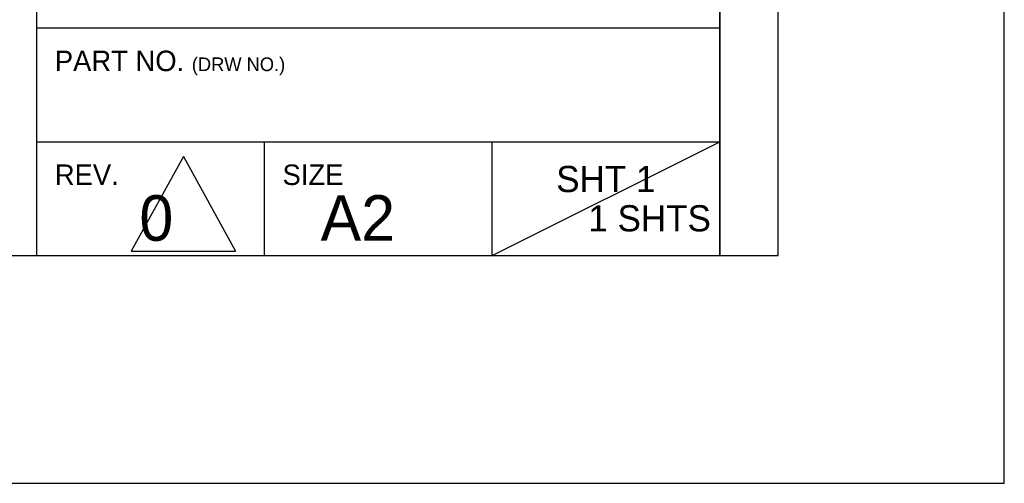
# Model space of a CAD drawing. Header units: inches. Extents: x 0 to 46.8, y 0 to 33.1.
# Tile 9 of 19: x 40 to 46.8, y 0 to 3.2. Entities that reach past the tile are written whole.
import ezdxf

# ---------------------------------------------------------------- set-up
doc = ezdxf.new("R2010")
doc.units = ezdxf.units.IN
doc.header["$LTSCALE"] = 2.572441
doc.header["$MEASUREMENT"] = 0
doc.layers.add('TOPRW07-FORMAT', color=7, linetype='CONTINUOUS')
doc.styles.add('TEXTSTYLE_2', font='gothic.ttf')

msp = doc.modelspace()

# ---------------------------------------------------------------- linework, layer by layer
at = {"layer": 'TOPRW07-FORMAT', "color": 7, "linetype": 'CONTINUOUS'}
for p, q in [((46.771654, 0), (46.771654, 33.070866)), ((45.207978, 1.574803), (45.19685, 31.496063)), ((44.80315, 1.574803), (44.80315, 31.102362)), ((1.574803, 1.574803), (45.207978, 1.574803)), ((0, 0), (46.771654, 0))]:
    msp.add_line(p, q, dxfattribs=at)
at = {"layer": 'TOPRW07-FORMAT', "color": 2, "linetype": 'CONTINUOUS'}
for p, q in [((40.078739, 6.771652), (40.078739, 1.574802)), ((44.803149, 6.771652), (44.803149, 1.574802)), ((40.078739, 3.149605), (44.803149, 3.149605)), ((40.078739, 2.362203), (44.803149, 2.362203)), ((41.653542, 2.362203), (41.653542, 1.574802)), ((43.228346, 2.362203), (43.228346, 1.574802)), ((41.09447, 2.260771), (40.733486, 1.604269)), ((41.09447, 2.260771), (41.455454, 1.604269)), ((35.35433, 1.574802), (44.803149, 1.574802)), ((40.733486, 1.604269), (41.455454, 1.604269))]:
    msp.add_line(p, q, dxfattribs=at)
at = {"layer": 'TOPRW07-FORMAT', "color": 1, "linetype": 'CONTINUOUS'}
msp.add_line((43.228486, 1.574867), (44.803111, 2.362151), dxfattribs=at)

# ---------------------------------------------------------------- texts
at = {"layer": 'TOPRW07-FORMAT', "color": 2, "linetype": 'CONTINUOUS', "line_spacing_factor": 0.9, "style": 'TEXTSTYLE_2'}
for s, insert, char_height, width, attachment_point in [('PART NO. \\H0.094488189;(DRW NO.)\\P\\H0.3149606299;  \\H0.2992125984; ', (40.204724, 2.992125), 0.14173228, 1.5700995, 1), ('REV.\\P\\H0.3149606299;     0', (40.204724, 2.204723), 0.14173228, 1.01137358, 1), ('SIZE\\P     \\H0.3149606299;A2', (41.779527, 2.204723), 0.14173228, 0.87605716, 1), ('SHT 1          \\P         1 SHTS', (44.015747, 2.194881), 0.18110236, 1.61449402, 2)]:
    msp.add_mtext(s, dxfattribs=dict(at, insert=insert, char_height=char_height, width=width, attachment_point=attachment_point))

doc.saveas('drawing.dxf')
